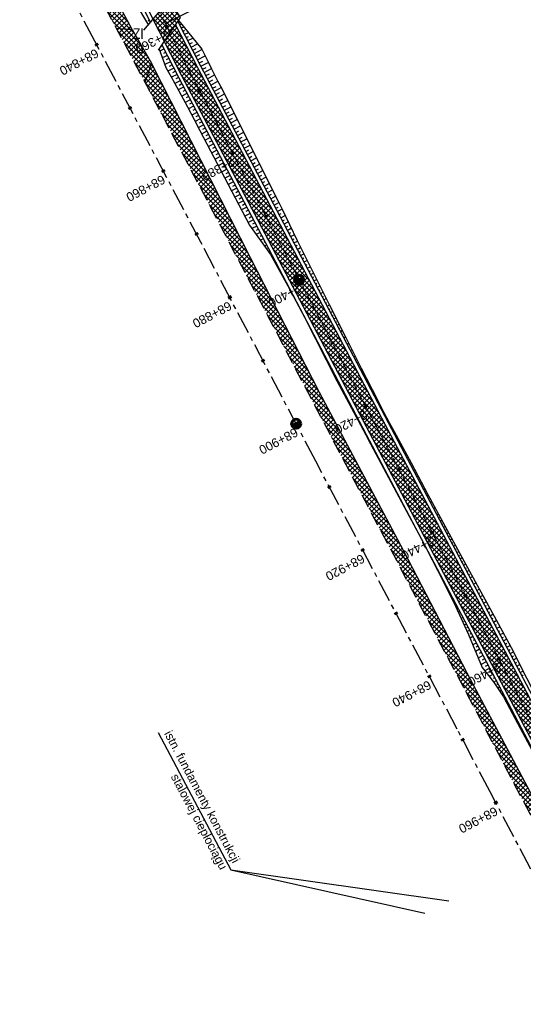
# Model space of a CAD drawing. Header units: metres. Extents: x 7529682 to 7533704, y 5721210 to 5727842.
# Tile 29 of 64: x 7530796 to 7530867, y 5725576 to 5725714. Entities that reach past the tile are written whole.
import ezdxf

# ---------------------------------------------------------------- set-up
doc = ezdxf.new("R2010")
doc.units = ezdxf.units.M
doc.linetypes.add('CENTER', pattern=[50.8, 31.75, -6.35, 6.35, -6.35])
doc.linetypes.add('HIDDEN', pattern=[9.525, 6.35, -3.175])
for name, color, linetype in [('C-DROGI-SYTUACJA-ETYKIETY', 7, 'Continuous'), ('D-hatch-pobocza', 131, 'Continuous'), ('D-hatch-zjazdy-BA', 244, 'Continuous'), ('D-hatch-zjazdy-kruszywo', 111, 'Continuous'), ('D-pobocza', 7, 'Continuous'), ('D-skarpa', 7, 'Continuous'), ('D-skarpa-kreskowanie', 7, 'Continuous')]:
    doc.layers.add(name, color=color, linetype=linetype)
doc.layers.add('D-hatch-ciag-pieszo-rowerowy', color=7, linetype='Continuous', lineweight=13, true_color=0xff9f80)
for name, color, linetype, lineweight in [('D-krawędzie', 7, 'Continuous', 30), ('D-obrzeża', 7, 'Continuous', 30), ('D-opisy', 7, 'Continuous', 30), ('D-oś', 10, 'CENTER', 30), ('D-zjazdy', 7, 'Continuous', 30), ('D-zjazdy-opis', 7, 'Continuous', 30)]:
    doc.layers.add(name, color=color, linetype=linetype, lineweight=lineweight)
doc.layers.add('poprzeczki', color=7, linetype='Continuous', true_color=0x0000c7)
doc.styles.add('2mm08', font='arial.ttf', dxfattribs={"width": 0.8})
doc.styles.get("Standard").update_dxf_attribs({"font": 'arial.ttf'})
pattern_1 = [(45, (0, 0), (-0.33675960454, 0.33675960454), []), (135, (0, 0), (-0.33675960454, -0.33675960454), [])]

# ---------------------------------------------------------------- blocks, each defined once
blk = doc.blocks.new('kilometraz')
at = {"linetype": 'ByBlock', "lineweight": -2}
blk.add_hatch(color=0, dxfattribs=at).paths.add_polyline_path([(0, -0.28125, 0.41421356), (0.28125, 0, 0.41421356), (0, 0.28125)])
at = {"color": 0, "linetype": 'ByBlock', "lineweight": -2}
blk.add_line((0, 0.28125), (0, -0.28125), dxfattribs=at)
blk.add_circle((0, 0), 0.28125, dxfattribs=at)
blk = doc.blocks.new('AeccTickLine')
at = {"color": 0, "linetype": 'ByBlock', "lineweight": -2}
blk.add_line((0, 1), (0, -1), dxfattribs=at)

msp = doc.modelspace()

# ---------------------------------------------------------------- hatches: boundary and pattern name
at = {"layer": 'D-hatch-ciag-pieszo-rowerowy'}
h = msp.add_hatch(dxfattribs=at)
h.set_pattern_fill('ANSI37', color=256, scale=0.15, style=0)
h.set_pattern_definition(pattern_1)
edge = h.paths.add_edge_path()
edge.add_line((7530818.12, 5725713.25), (7530816.54, 5725710.85))
edge.add_line((7530816.54, 5725710.85), (7530819.01, 5725705.98))
edge.add_line((7530819.01, 5725705.98), (7530845.28, 5725656.02))
edge.add_line((7530845.28, 5725656.02), (7530865.1, 5725618.49))
edge.add_line((7530865.1, 5725618.49), (7530869.71, 5725609.72))
edge.add_line((7530869.71, 5725609.72), (7530876.81, 5725596.2))
edge.add_arc((7530894.52, 5725605.5), 20, 207.7039, 238.1442)
edge.add_line((7530883.96, 5725588.51), (7530886.54, 5725586.91))
edge.add_arc((7530875.98, 5725569.92), 20, 27.7039, 58.1442, ccw=False)
edge.add_line((7530893.69, 5725579.22), (7530895.08, 5725576.58))
edge.add_line((7530895.08, 5725576.58), (7530899.58, 5725578.8))
edge.add_line((7530899.58, 5725578.8), (7530895.58, 5725580.98))
edge.add_arc((7530877.88, 5725571.69), 20, 27.7039, 58.1442)
edge.add_line((7530888.43, 5725588.67), (7530885.86, 5725590.27))
edge.add_arc((7530896.41, 5725607.26), 20, 207.7039, 238.1442, ccw=False)
edge.add_line((7530878.71, 5725597.96), (7530871.92, 5725610.88))
edge.add_line((7530871.92, 5725610.88), (7530867.31, 5725619.65))
edge.add_line((7530867.31, 5725619.65), (7530847.49, 5725657.19))
edge.add_line((7530847.49, 5725657.19), (7530821.22, 5725707.15))
edge.add_line((7530821.22, 5725707.15), (7530818.12, 5725713.25))
at = {"layer": 'D-hatch-pobocza'}
h = msp.add_hatch(dxfattribs=at)
h.set_pattern_fill('ANSI37', color=256, scale=0.15, style=0)
h.set_pattern_definition(pattern_1)
h.paths.add_polyline_path([(7530720.98, 5725884.44), (7530708.37, 5725908.34), (7530695.8, 5725932.28), (7530687.36, 5725949.02), (7530675.51, 5725970.87), (7530663.29, 5725994.02), (7530649.63, 5726020.19), (7530635.9, 5726046.17), (7530600.69, 5726114.06), (7530599.74, 5726113.51), (7530641.56, 5726032.01), (7530660.96, 5725995.07), (7530689.13, 5725941.54), (7530707.34, 5725907.03), (7530725.26, 5725873.09), (7530743.97, 5725837.65), (7530770.53, 5725787.12), (7530787.86, 5725754.27), (7530809.81, 5725712.7), (7530812.03, 5725712.54), (7530798.84, 5725737.15), (7530787.35, 5725758.8), (7530776.05, 5725780.2), (7530760.43, 5725809.79), (7530749.22, 5725830.63), (7530733.52, 5725861.06)])
h = msp.add_hatch(dxfattribs=at)
h.set_pattern_fill('ANSI37', color=256, scale=0.15, style=0)
h.set_pattern_definition(pattern_1)
h.paths.add_polyline_path([(7530850.03, 5725639.55), (7530838.26, 5725661.68), (7530828.61, 5725680.54), (7530814.73, 5725707.81), (7530813.81, 5725705.12), (7530824.74, 5725684.39), (7530840.86, 5725653.69), (7530860.68, 5725616.15), (7530865.28, 5725607.39), (7530878.05, 5725583.08), (7530883.1, 5725573.52), (7530886.05, 5725572.46), (7530871.95, 5725597.92), (7530858.97, 5725622.4)])
at = {"layer": 'D-hatch-zjazdy-BA'}
h = msp.add_hatch(dxfattribs=at)
h.set_pattern_fill('ANSI37', color=256, scale=0.15, style=0)
h.set_pattern_definition(pattern_1)
h.paths.add_polyline_path([(7530817.23, 5725716.62), (7530814.97, 5725713.94), (7530816.53, 5725710.87), (7530818.77, 5725714.21)])
at = {"layer": 'D-hatch-zjazdy-kruszywo'}
h = msp.add_hatch(dxfattribs=at)
h.set_pattern_fill('ANSI37', color=256, scale=0.15, style=0)
h.set_pattern_definition(pattern_1)
h.paths.add_polyline_path([(7530812.03, 5725712.54), (7530809.81, 5725712.7), (7530809.9, 5725712.54), (7530813.81, 5725705.12), (7530814.73, 5725707.81)])

# ---------------------------------------------------------------- linework, layer by layer
at = {"layer": 'D-krawędzie', "linetype": 'HIDDEN', "ltscale": 0.3, "flags": 128}
msp.add_lwpolyline([(7530572.01, 5726166.06), (7530599.74, 5726113.52), (7530641.56, 5726032.01), (7530660.96, 5725995.07), (7530689.13, 5725941.54), (7530707.34, 5725907.03), (7530725.26, 5725873.09), (7530743.97, 5725837.65), (7530770.53, 5725787.12), (7530787.86, 5725754.27), (7530809.9, 5725712.54), (7530824.74, 5725684.39), (7530840.86, 5725653.69), (7530860.68, 5725616.15), (7530865.28, 5725607.39), (7530878.05, 5725583.08), (7530918.17, 5725507.18), (7530950.16, 5725446.31), (7530993.42, 5725364.26), (7531022.77, 5725308.72), (7531053.81, 5725249.87), (7531081.17, 5725197.87), (7531103.9, 5725154.54), (7531128.12, 5725108.45), (7531149.3, 5725068.25), (7531167.38, 5725033.77), (7531197.16, 5724976.99), (7531228.15, 5724918.03), (7531253.15, 5724870.49), (7531286.8, 5724806.65), (7531306.74, 5724768.66), (7531335.09, 5724714.65), (7531357.32, 5724672.44), (7531373.64, 5724641.45), (7531392.16, 5724606), (7531418.48, 5724555.85), (7531439.73, 5724515.58), (7531476.36, 5724446.19), (7531491.8, 5724416.76), (7531531.9, 5724339.93), (7531557.23, 5724291.66), (7531569.85, 5724267.58), (7531591.38, 5724226.55), (7531610, 5724191.1), (7531616.88, 5724178), (7531629.98, 5724153.03), (7531641.01, 5724132.02), (7531664.91, 5724087.62), (7531677.64, 5724064.79), (7531683.11, 5724054.99), (7531686.75, 5724048.18), (7531695.45, 5724031.7), (7531703.75, 5724015.92), (7531709.21, 5724005.51), (7531719.39, 5723986.15), (7531726.3, 5723973), (7531732.74, 5723960.74), (7531735.13, 5723956.19)], dxfattribs=at)
at = {"layer": 'D-obrzeża'}
for points in [[(7530597.42, 5726127.91, 0.123992), (7530598.09, 5726125.82), (7530601.49, 5726120.31, -0.017191), (7530604.9, 5726114.34), (7530625.21, 5726075.79), (7530639.93, 5726047.96), (7530648.54, 5726030.86, 0.00515), (7530651.37, 5726025.37), (7530659.84, 5726009.38, -0.00515), (7530662.68, 5726003.89), (7530665.83, 5725997.63), (7530693.99, 5725944.1), (7530712.2, 5725909.6), (7530730.12, 5725875.66), (7530748.84, 5725840.22), (7530775.5, 5725789.74), (7530792.73, 5725756.83), (7530803.87, 5725735.73, -0.004099), (7530806.13, 5725731.36), (7530819.01, 5725705.98)], [(7530899.58, 5725578.8), (7530896.83, 5725580.3, -0.131848), (7530894.96, 5725582.09, 0.117448), (7530888.43, 5725588.67), (7530885.86, 5725590.27, -0.133608), (7530878.71, 5725597.96), (7530871.92, 5725610.88), (7530867.31, 5725619.65), (7530847.49, 5725657.19), (7530831.38, 5725687.88), (7530821.22, 5725707.15)], [(7530819.01, 5725705.98), (7530829.16, 5725686.72), (7530845.28, 5725656.02), (7530865.1, 5725618.49), (7530869.71, 5725609.72), (7530876.81, 5725596.2, 0.133608), (7530883.96, 5725588.51), (7530886.54, 5725586.91, -0.133608), (7530893.69, 5725579.22), (7530895.08, 5725576.58)]]:
    msp.add_lwpolyline(points, format="xyb", dxfattribs=at)
msp.add_lwpolyline([(7530821.22, 5725707.15), (7530818.12, 5725713.25)], dxfattribs=at)
at = {"layer": 'D-opisy'}
for points in [[(7530815.68, 5725614.07), (7530825.86, 5725594.81), (7530853.06, 5725588.78)], [(7530825.86, 5725594.81), (7530856.4, 5725590.48)]]:
    msp.add_lwpolyline(points, dxfattribs=at)
at = {"layer": 'D-oś', "ltscale": 0.1}
msp.add_lwpolyline([(7530915.08, 5725505.55), (7530874.95, 5725581.45), (7530862.19, 5725605.76), (7530857.58, 5725614.52), (7530837.76, 5725652.06), (7530821.64, 5725682.76), (7530806.8, 5725710.91), (7530784.77, 5725752.63), (7530767.43, 5725785.49), (7530740.87, 5725836.02), (7530722.16, 5725871.46), (7530704.24, 5725905.4), (7530686.03, 5725939.91), (7530657.86, 5725993.44), (7530638.45, 5726030.39), (7530594.85, 5726110.89), (7530594.85, 5726110.89), (7530594.85, 5726110.89), (7530540.21, 5726214.45)], dxfattribs=at)
at = {"layer": 'D-oś', "ltscale": 0.03}
msp.add_lwpolyline([(7530731.23, 5725876.24), (7530749.94, 5725840.8), (7530776.61, 5725790.32), (7530793.84, 5725757.42), (7530804.98, 5725736.31, -0.004099), (7530807.24, 5725731.94), (7530820.11, 5725706.57), (7530830.27, 5725687.3), (7530846.39, 5725656.6), (7530866.2, 5725619.07), (7530877.76, 5725597.08, 0.133536), (7530884.91, 5725589.39), (7530887.48, 5725587.79, -0.133608), (7530894.64, 5725580.1), (7530904.4, 5725561.51, -0.112773)], format="xyb", dxfattribs=at)
at = {"layer": 'D-pobocza'}
for points in [[(7530602.01, 5726118.49, -0.012618), (7530604.46, 5726114.11), (7530624.76, 5726075.56), (7530639.48, 5726047.74), (7530648.09, 5726030.63, 0.00515), (7530650.93, 5726025.14), (7530659.4, 5726009.16, -0.00515), (7530662.23, 5726003.66), (7530665.39, 5725997.4), (7530693.55, 5725943.87), (7530711.76, 5725909.36), (7530729.68, 5725875.43), (7530748.39, 5725839.98), (7530775.06, 5725789.51), (7530792.29, 5725756.6), (7530803.43, 5725735.5, -0.004099), (7530805.69, 5725731.13), (7530814.62, 5725713.53)], [(7530896.35, 5725580.6), (7530896.03, 5725581.22, 0.133608), (7530888.7, 5725589.1), (7530886.12, 5725590.7, -0.133608), (7530879.15, 5725598.2), (7530872.37, 5725611.11), (7530867.75, 5725619.88), (7530847.94, 5725657.42), (7530831.82, 5725688.11), (7530821.66, 5725707.38)], [(7530818.56, 5725705.75), (7530828.72, 5725686.48), (7530844.84, 5725655.79), (7530864.66, 5725618.25), (7530869.27, 5725609.49), (7530876.37, 5725595.97, 0.133608), (7530883.7, 5725588.08), (7530886.27, 5725586.48, -0.133608), (7530893.24, 5725578.99), (7530894.62, 5725576.36)]]:
    msp.add_lwpolyline(points, format="xyb", dxfattribs=at)
for points in [[(7530812.03, 5725712.54), (7530798.84, 5725737.15)], [(7530821.66, 5725707.38), (7530818.44, 5725713.72)], [(7530816.21, 5725710.4), (7530818.56, 5725705.75)], [(7530886.05, 5725572.46), (7530871.95, 5725597.92), (7530858.97, 5725622.4), (7530850.03, 5725639.55), (7530838.26, 5725661.68), (7530828.61, 5725680.54), (7530814.73, 5725707.81)]]:
    msp.add_lwpolyline(points, dxfattribs=at)
at = {"layer": 'D-skarpa', "linetype": 'Continuous'}
for points in [[(7530812.44, 5725716.26), (7530814.31, 5725713.15)], [(7530818.54, 5725713.87), (7530818.59, 5725713.77), (7530821.79, 5725709.79), (7530822.71, 5725707.89), (7530823.16, 5725707.01), (7530824.01, 5725705.36), (7530824.59, 5725704.25), (7530825.5, 5725702.46), (7530832.48, 5725688.47), (7530832.98, 5725687.48), (7530835.14, 5725682.96), (7530837.39, 5725678.5), (7530839.63, 5725674.03), (7530841.88, 5725669.56), (7530844.14, 5725665.1), (7530846.4, 5725660.64), (7530846.93, 5725659.59), (7530848.06, 5725657.49), (7530848.74, 5725656.23), (7530851.1, 5725651.82), (7530853.46, 5725647.41), (7530855.85, 5725643.02), (7530858.22, 5725638.62), (7530863.01, 5725629.83), (7530865.41, 5725625.45), (7530866.52, 5725623.18), (7530868.11, 5725620.07)], [(7530815.8, 5725709.79), (7530816.73, 5725707.22), (7530817.69, 5725705.57), (7530817.79, 5725705.39), (7530818.3, 5725704.45), (7530819.19, 5725702.82), (7530819.77, 5725701.71), (7530820.7, 5725699.92), (7530821.5, 5725698.39), (7530827.97, 5725686.09), (7530828.49, 5725685.12), (7530831.43, 5725681.02), (7530833.82, 5725676.62), (7530836.2, 5725672.23), (7530840.71, 5725663.3), (7530843.07, 5725658.89), (7530843.63, 5725657.86), (7530844.76, 5725655.75), (7530845.43, 5725654.48), (7530850.16, 5725645.67), (7530852.51, 5725641.25), (7530854.8, 5725636.81), (7530857.07, 5725632.36), (7530859.15, 5725627.8), (7530861.09, 5725623.17), (7530862.67, 5725621.15), (7530864.04, 5725619.07), (7530864.52, 5725618.18), (7530866.4, 5725614.67), (7530873.47, 5725601.44)]]:
    msp.add_lwpolyline(points, dxfattribs=at)
at = {"layer": 'D-skarpa-kreskowanie', "linetype": 'Continuous'}
for p, q in [((7530814.47, 5725713.82, 107.35), (7530814.26, 5725713.71, 107.33)), ((7530818.48, 5725713.65, 107.46), (7530818.63, 5725713.72, 107.35)), ((7530818.71, 5725713.2, 107.45), (7530818.83, 5725713.26, 107.36)), ((7530818.94, 5725712.76, 107.44), (7530819.27, 5725712.92, 107.2)), ((7530819.16, 5725712.31, 107.44), (7530819.37, 5725712.42, 107.28)), ((7530819.39, 5725711.86, 107.43), (7530819.91, 5725712.13, 107.05)), ((7530819.61, 5725711.42, 107.43), (7530819.92, 5725711.57, 107.2)), ((7530819.84, 5725710.97, 107.42), (7530820.55, 5725711.33, 106.9)), ((7530816.28, 5725710.25, 107.3), (7530816.01, 5725710.11, 107.24)), ((7530820.07, 5725710.53, 107.42), (7530820.47, 5725710.73, 107.12)), ((7530820.29, 5725710.08, 107.41), (7530821.19, 5725710.53, 106.75)), ((7530820.52, 5725709.63, 107.41), (7530821.01, 5725709.88, 107.04)), ((7530816.51, 5725709.81, 107.3), (7530815.91, 5725709.5, 107.07)), ((7530816.96, 5725708.91, 107.29), (7530816.25, 5725708.55, 106.89)), ((7530816.73, 5725709.36, 107.29), (7530816.41, 5725709.19, 107.14)), ((7530817.19, 5725708.47, 107.28), (7530816.8, 5725708.27, 107.04)), ((7530820.75, 5725709.19, 107.4), (7530821.81, 5725709.73, 106.6)), ((7530820.97, 5725708.74, 107.4), (7530821.5, 5725709.01, 107)), ((7530821.2, 5725708.3, 107.39), (7530822.25, 5725708.83, 106.6)), ((7530817.41, 5725708.02, 107.28), (7530816.59, 5725707.61, 106.7)), ((7530817.86, 5725707.13, 107.27), (7530817.03, 5725706.71, 106.64)), ((7530817.64, 5725707.58, 107.27), (7530817.21, 5725707.36, 106.95)), ((7530821.42, 5725707.85, 107.39), (7530821.95, 5725708.12, 107)), ((7530821.65, 5725707.4, 107.38), (7530822.69, 5725707.93, 106.6)), ((7530821.88, 5725706.96, 107.38), (7530822.4, 5725707.23, 106.99)), ((7530818.32, 5725706.24, 107.26), (7530817.54, 5725705.84, 106.67)), ((7530818.09, 5725706.69, 107.26), (7530817.69, 5725706.48, 106.96)), ((7530818.54, 5725705.79, 107.25), (7530818.16, 5725705.6, 106.97)), ((7530822.12, 5725706.52, 107.37), (7530823.14, 5725707.06, 106.6)), ((7530822.35, 5725706.08, 107.37), (7530822.86, 5725706.34, 106.99)), ((7530822.58, 5725705.63, 107.36), (7530823.59, 5725706.17, 106.6)), ((7530818.78, 5725705.35, 107.25), (7530818.03, 5725704.96, 106.68)), ((7530819.24, 5725704.47, 107.24), (7530818.5, 5725704.08, 106.68)), ((7530819.01, 5725704.91, 107.24), (7530818.64, 5725704.71, 106.96)), ((7530822.82, 5725705.19, 107.36), (7530823.32, 5725705.46, 106.98)), ((7530823.05, 5725704.75, 107.36), (7530824.05, 5725705.28, 106.6)), ((7530823.28, 5725704.31, 107.36), (7530823.78, 5725704.57, 106.98)), ((7530823.52, 5725703.87, 107.36), (7530824.52, 5725704.39, 106.6)), ((7530819.71, 5725703.58, 107.23), (7530818.98, 5725703.2, 106.68)), ((7530819.48, 5725704.02, 107.23), (7530819.11, 5725703.83, 106.96)), ((7530819.94, 5725703.14, 107.23), (7530819.58, 5725702.95, 106.96)), ((7530823.75, 5725703.42, 107.36), (7530824.25, 5725703.69, 106.98)), ((7530823.98, 5725702.98, 107.36), (7530824.97, 5725703.5, 106.61)), ((7530820.17, 5725702.7, 107.23), (7530819.45, 5725702.32, 106.68)), ((7530820.64, 5725701.81, 107.23), (7530819.92, 5725701.43, 106.68)), ((7530820.41, 5725702.25, 107.23), (7530820.05, 5725702.06, 106.95)), ((7530824.21, 5725702.54, 107.36), (7530824.71, 5725702.8, 106.99)), ((7530824.45, 5725702.1, 107.36), (7530825.42, 5725702.61, 106.63)), ((7530824.68, 5725701.65, 107.36), (7530825.16, 5725701.91, 107)), ((7530824.91, 5725701.21, 107.37), (7530825.87, 5725701.72, 106.65)), ((7530821.11, 5725700.93, 107.23), (7530820.38, 5725700.54, 106.68)), ((7530820.87, 5725701.37, 107.23), (7530820.51, 5725701.18, 106.95)), ((7530821.34, 5725700.49, 107.23), (7530820.97, 5725700.29, 106.96)), ((7530825.15, 5725700.77, 107.37), (7530825.62, 5725701.02, 107.01)), ((7530825.38, 5725700.33, 107.37), (7530826.32, 5725700.82, 106.67)), ((7530821.57, 5725700.04, 107.23), (7530820.84, 5725699.66, 106.68)), ((7530822.04, 5725699.16, 107.24), (7530821.3, 5725698.77, 106.68)), ((7530821.81, 5725699.6, 107.24), (7530821.44, 5725699.41, 106.96)), ((7530825.61, 5725699.88, 107.38), (7530826.08, 5725700.13, 107.03)), ((7530825.85, 5725699.44, 107.38), (7530826.76, 5725699.93, 106.69)), ((7530826.08, 5725699, 107.38), (7530826.53, 5725699.24, 107.04)), ((7530826.31, 5725698.56, 107.39), (7530827.21, 5725699.03, 106.71)), ((7530822.51, 5725698.27, 107.25), (7530821.76, 5725697.88, 106.69)), ((7530822.27, 5725698.72, 107.24), (7530821.9, 5725698.52, 106.96)), ((7530822.74, 5725697.83, 107.25), (7530822.37, 5725697.64, 106.97)), ((7530826.55, 5725698.12, 107.39), (7530826.99, 5725698.35, 107.06)), ((7530826.78, 5725697.67, 107.39), (7530827.66, 5725698.14, 106.73)), ((7530827.01, 5725697.23, 107.4), (7530827.45, 5725697.46, 107.07)), ((7530822.97, 5725697.39, 107.25), (7530822.23, 5725697, 106.69)), ((7530823.44, 5725696.5, 107.26), (7530822.7, 5725696.11, 106.7)), ((7530823.21, 5725696.95, 107.26), (7530822.83, 5725696.75, 106.98)), ((7530823.67, 5725696.06, 107.26), (7530823.3, 5725695.87, 106.98)), ((7530827.25, 5725696.79, 107.4), (7530828.1, 5725697.24, 106.75)), ((7530827.48, 5725696.35, 107.4), (7530827.9, 5725696.57, 107.09)), ((7530827.71, 5725695.9, 107.41), (7530828.55, 5725696.35, 106.78)), ((7530823.91, 5725695.62, 107.27), (7530823.16, 5725695.23, 106.71)), ((7530824.37, 5725694.74, 107.27), (7530823.63, 5725694.34, 106.71)), ((7530824.14, 5725695.18, 107.27), (7530823.77, 5725694.98, 106.99)), ((7530827.95, 5725695.46, 107.41), (7530828.36, 5725695.68, 107.1)), ((7530828.18, 5725695.02, 107.41), (7530829, 5725695.45, 106.8)), ((7530828.41, 5725694.58, 107.42), (7530828.82, 5725694.79, 107.11)), ((7530824.84, 5725693.85, 107.28), (7530824.09, 5725693.46, 106.72)), ((7530824.6, 5725694.29, 107.28), (7530824.23, 5725694.1, 107)), ((7530825.07, 5725693.41, 107.28), (7530824.7, 5725693.21, 107)), ((7530828.64, 5725694.13, 107.42), (7530829.44, 5725694.56, 106.82)), ((7530828.88, 5725693.69, 107.42), (7530829.27, 5725693.9, 107.13)), ((7530829.11, 5725693.25, 107.43), (7530829.89, 5725693.66, 106.84)), ((7530825.3, 5725692.97, 107.29), (7530824.56, 5725692.57, 106.72)), ((7530825.77, 5725692.08, 107.29), (7530825.02, 5725691.69, 106.73)), ((7530825.54, 5725692.52, 107.29), (7530825.16, 5725692.33, 107.01)), ((7530829.34, 5725692.81, 107.43), (7530829.73, 5725693.01, 107.14)), ((7530829.58, 5725692.37, 107.43), (7530830.34, 5725692.77, 106.86)), ((7530829.81, 5725691.92, 107.44), (7530830.19, 5725692.12, 107.16)), ((7530826.24, 5725691.2, 107.3), (7530825.49, 5725690.8, 106.74)), ((7530826, 5725691.64, 107.3), (7530825.63, 5725691.44, 107.02)), ((7530826.47, 5725690.75, 107.3), (7530826.1, 5725690.56, 107.02)), ((7530830.04, 5725691.48, 107.44), (7530830.78, 5725691.87, 106.88)), ((7530830.28, 5725691.04, 107.44), (7530830.64, 5725691.23, 107.17)), ((7530830.51, 5725690.6, 107.45), (7530831.23, 5725690.98, 106.91)), ((7530826.7, 5725690.31, 107.31), (7530825.95, 5725689.92, 106.74)), ((7530827.17, 5725689.43, 107.31), (7530826.42, 5725689.03, 106.75)), ((7530826.94, 5725689.87, 107.31), (7530826.56, 5725689.67, 107.03)), ((7530830.74, 5725690.15, 107.45), (7530831.1, 5725690.34, 107.18)), ((7530830.98, 5725689.71, 107.45), (7530831.68, 5725690.08, 106.93)), ((7530831.21, 5725689.27, 107.46), (7530831.56, 5725689.45, 107.2)), ((7530831.44, 5725688.83, 107.46), (7530832.12, 5725689.19, 106.95)), ((7530827.64, 5725688.54, 107.32), (7530826.88, 5725688.15, 106.76)), ((7530827.4, 5725688.99, 107.32), (7530827.03, 5725688.79, 107.04)), ((7530827.87, 5725688.1, 107.32), (7530827.49, 5725687.9, 107.04)), ((7530831.68, 5725688.39, 107.47), (7530832.01, 5725688.56, 107.21)), ((7530831.91, 5725687.94, 107.47), (7530832.57, 5725688.29, 106.97)), ((7530828.1, 5725687.66, 107.33), (7530827.35, 5725687.26, 106.76)), ((7530828.57, 5725686.77, 107.33), (7530827.82, 5725686.38, 106.77)), ((7530828.34, 5725687.22, 107.33), (7530827.96, 5725687.02, 107.05)), ((7530832.14, 5725687.5, 107.47), (7530832.47, 5725687.67, 107.23)), ((7530832.37, 5725687.06, 107.48), (7530833.02, 5725687.39, 106.99)), ((7530832.61, 5725686.61, 107.48), (7530832.92, 5725686.78, 107.24)), ((7530832.84, 5725686.17, 107.48), (7530833.45, 5725686.49, 107.02)), ((7530829.03, 5725685.89, 107.34), (7530828.28, 5725685.5, 106.78)), ((7530828.8, 5725686.33, 107.34), (7530828.43, 5725686.13, 107.05)), ((7530829.5, 5725685, 107.35), (7530828.82, 5725684.65, 106.84)), ((7530829.27, 5725685.45, 107.34), (7530828.9, 5725685.25, 107.07)), ((7530833.07, 5725685.73, 107.49), (7530833.37, 5725685.88, 107.26)), ((7530833.3, 5725685.29, 107.49), (7530833.88, 5725685.59, 107.05)), ((7530829.96, 5725684.12, 107.36), (7530829.41, 5725683.83, 106.94)), ((7530829.73, 5725684.56, 107.35), (7530829.42, 5725684.4, 107.12)), ((7530830.2, 5725683.68, 107.36), (7530829.95, 5725683.55, 107.17)), ((7530833.54, 5725684.84, 107.49), (7530833.82, 5725684.99, 107.28)), ((7530833.77, 5725684.4, 107.5), (7530834.31, 5725684.69, 107.08)), ((7530834, 5725683.96, 107.5), (7530834.27, 5725684.1, 107.3)), ((7530834.23, 5725683.52, 107.5), (7530834.75, 5725683.79, 107.12)), ((7530830.43, 5725683.23, 107.36), (7530830, 5725683.01, 107.04)), ((7530830.66, 5725682.79, 107.37), (7530830.48, 5725682.69, 107.23)), ((7530830.89, 5725682.35, 107.37), (7530830.59, 5725682.19, 107.14)), ((7530834.47, 5725683.07, 107.51), (7530834.71, 5725683.2, 107.32)), ((7530834.7, 5725682.63, 107.51), (7530835.18, 5725682.88, 107.15)), ((7530834.93, 5725682.19, 107.51), (7530835.17, 5725682.31, 107.33)), ((7530831.13, 5725681.9, 107.37), (7530831, 5725681.84, 107.28)), ((7530831.36, 5725681.46, 107.38), (7530831.18, 5725681.37, 107.24)), ((7530831.59, 5725681.02, 107.38), (7530831.53, 5725680.99, 107.33)), ((7530835.16, 5725681.74, 107.52), (7530835.63, 5725681.99, 107.16)), ((7530835.4, 5725681.3, 107.52), (7530835.63, 5725681.42, 107.35)), ((7530835.63, 5725680.86, 107.52), (7530836.08, 5725681.1, 107.18)), ((7530831.82, 5725680.58, 107.38), (7530831.7, 5725680.51, 107.29)), ((7530832.06, 5725680.13, 107.39), (7530832, 5725680.1, 107.34)), ((7530832.29, 5725679.69, 107.39), (7530832.18, 5725679.63, 107.31)), ((7530835.86, 5725680.42, 107.53), (7530836.08, 5725680.53, 107.36)), ((7530836.09, 5725679.97, 107.53), (7530836.53, 5725680.2, 107.2)), ((7530836.33, 5725679.53, 107.53), (7530836.54, 5725679.64, 107.37)), ((7530832.52, 5725679.25, 107.39), (7530832.47, 5725679.22, 107.35)), ((7530832.75, 5725678.81, 107.4), (7530832.66, 5725678.76, 107.32)), ((7530832.99, 5725678.36, 107.4), (7530832.94, 5725678.34, 107.37)), ((7530836.56, 5725679.09, 107.54), (7530836.98, 5725679.31, 107.22)), ((7530836.79, 5725678.65, 107.54), (7530837, 5725678.75, 107.38)), ((7530837.02, 5725678.2, 107.54), (7530837.43, 5725678.42, 107.24)), ((7530833.22, 5725677.92, 107.4), (7530833.14, 5725677.88, 107.34)), ((7530833.45, 5725677.48, 107.41), (7530833.41, 5725677.46, 107.38)), ((7530833.68, 5725677.04, 107.41), (7530833.61, 5725677, 107.36)), ((7530837.26, 5725677.76, 107.55), (7530837.45, 5725677.87, 107.4)), ((7530837.49, 5725677.32, 107.55), (7530837.88, 5725677.52, 107.26)), ((7530837.72, 5725676.88, 107.55), (7530837.91, 5725676.98, 107.41)), ((7530833.92, 5725676.59, 107.41), (7530833.88, 5725676.58, 107.39)), ((7530834.15, 5725676.15, 107.42), (7530834.09, 5725676.12, 107.37)), ((7530834.38, 5725675.71, 107.42), (7530834.36, 5725675.69, 107.4)), ((7530837.95, 5725676.43, 107.56), (7530838.33, 5725676.63, 107.27)), ((7530838.18, 5725675.99, 107.56), (7530838.37, 5725676.09, 107.42)), ((7530838.42, 5725675.55, 107.56), (7530838.77, 5725675.74, 107.29)), ((7530834.61, 5725675.26, 107.42), (7530834.57, 5725675.24, 107.39)), ((7530834.85, 5725674.82, 107.43), (7530834.83, 5725674.81, 107.41)), ((7530835.08, 5725674.38, 107.43), (7530835.04, 5725674.36, 107.41)), ((7530838.65, 5725675.1, 107.57), (7530838.82, 5725675.2, 107.43)), ((7530838.88, 5725674.66, 107.57), (7530839.22, 5725674.84, 107.31)), ((7530839.11, 5725674.22, 107.57), (7530839.28, 5725674.31, 107.45)), ((7530835.31, 5725673.94, 107.43), (7530835.3, 5725673.93, 107.42)), ((7530835.54, 5725673.49, 107.44), (7530835.52, 5725673.48, 107.42)), ((7530835.77, 5725673.05, 107.44), (7530835.77, 5725673.05, 107.44)), ((7530836.01, 5725672.61, 107.44), (7530836, 5725672.6, 107.44)), ((7530839.35, 5725673.78, 107.58), (7530839.67, 5725673.95, 107.33)), ((7530839.58, 5725673.33, 107.58), (7530839.74, 5725673.42, 107.46)), ((7530839.81, 5725672.89, 107.58), (7530840.12, 5725673.05, 107.35)), ((7530836.23, 5725672.16, 107.45), (7530836.24, 5725672.16, 107.45)), ((7530836.46, 5725671.72, 107.46), (7530836.47, 5725671.72, 107.45)), ((7530836.68, 5725671.27, 107.47), (7530836.69, 5725671.28, 107.46)), ((7530840.04, 5725672.45, 107.59), (7530840.2, 5725672.53, 107.47)), ((7530840.28, 5725672.01, 107.59), (7530840.57, 5725672.16, 107.37)), ((7530840.51, 5725671.56, 107.59), (7530840.65, 5725671.64, 107.48)), ((7530840.74, 5725671.12, 107.6), (7530841.02, 5725671.27, 107.38)), ((7530836.91, 5725670.82, 107.48), (7530836.94, 5725670.84, 107.46)), ((7530837.13, 5725670.38, 107.48), (7530837.15, 5725670.39, 107.47)), ((7530837.36, 5725669.93, 107.49), (7530837.4, 5725669.95, 107.46)), ((7530840.97, 5725670.68, 107.6), (7530841.11, 5725670.75, 107.5)), ((7530841.21, 5725670.24, 107.6), (7530841.47, 5725670.37, 107.4)), ((7530841.44, 5725669.79, 107.61), (7530841.57, 5725669.86, 107.51)), ((7530837.59, 5725669.48, 107.5), (7530837.61, 5725669.5, 107.48)), ((7530837.81, 5725669.04, 107.51), (7530837.87, 5725669.07, 107.47)), ((7530838.04, 5725668.59, 107.52), (7530838.07, 5725668.61, 107.5)), ((7530841.67, 5725669.35, 107.61), (7530841.92, 5725669.48, 107.42)), ((7530841.9, 5725668.91, 107.61), (7530842.03, 5725668.97, 107.52)), ((7530842.14, 5725668.46, 107.62), (7530842.37, 5725668.59, 107.44)), ((7530838.26, 5725668.14, 107.53), (7530838.33, 5725668.18, 107.48)), ((7530838.49, 5725667.7, 107.54), (7530838.53, 5725667.72, 107.51)), ((7530838.71, 5725667.25, 107.55), (7530838.8, 5725667.3, 107.48)), ((7530842.37, 5725668.02, 107.62), (7530842.48, 5725668.08, 107.53)), ((7530842.6, 5725667.58, 107.62), (7530842.83, 5725667.7, 107.45)), ((7530842.83, 5725667.14, 107.63), (7530842.94, 5725667.19, 107.54)), ((7530838.94, 5725666.8, 107.56), (7530838.98, 5725666.83, 107.52)), ((7530839.16, 5725666.36, 107.56), (7530839.26, 5725666.41, 107.49)), ((7530839.39, 5725665.91, 107.57), (7530839.44, 5725665.94, 107.53)), ((7530843.07, 5725666.69, 107.63), (7530843.28, 5725666.8, 107.47)), ((7530843.3, 5725666.25, 107.63), (7530843.4, 5725666.3, 107.56)), ((7530843.53, 5725665.81, 107.64), (7530843.73, 5725665.91, 107.49)), ((7530839.61, 5725665.47, 107.58), (7530839.73, 5725665.53, 107.5)), ((7530839.84, 5725665.02, 107.59), (7530839.9, 5725665.05, 107.55)), ((7530840.06, 5725664.57, 107.6), (7530840.19, 5725664.64, 107.5)), ((7530843.76, 5725665.37, 107.64), (7530843.86, 5725665.42, 107.57)), ((7530844, 5725664.92, 107.64), (7530844.18, 5725665.02, 107.5)), ((7530844.23, 5725664.48, 107.65), (7530844.32, 5725664.53, 107.58)), ((7530840.29, 5725664.13, 107.61), (7530840.36, 5725664.16, 107.56)), ((7530840.51, 5725663.68, 107.62), (7530840.66, 5725663.75, 107.51)), ((7530840.74, 5725663.23, 107.62), (7530840.81, 5725663.27, 107.57)), ((7530844.46, 5725664.04, 107.65), (7530844.63, 5725664.13, 107.52)), ((7530844.69, 5725663.59, 107.65), (7530844.78, 5725663.64, 107.59)), ((7530844.93, 5725663.15, 107.66), (7530845.08, 5725663.24, 107.54)), ((7530840.98, 5725662.79, 107.63), (7530841.12, 5725662.87, 107.52)), ((7530841.21, 5725662.35, 107.63), (7530841.28, 5725662.39, 107.57)), ((7530841.45, 5725661.91, 107.63), (7530841.59, 5725661.98, 107.52)), ((7530845.16, 5725662.71, 107.66), (7530845.23, 5725662.75, 107.6)), ((7530845.39, 5725662.27, 107.66), (7530845.54, 5725662.34, 107.55)), ((7530845.62, 5725661.82, 107.67), (7530845.69, 5725661.86, 107.61)), ((7530841.69, 5725661.47, 107.63), (7530841.75, 5725661.51, 107.58)), ((7530841.92, 5725661.03, 107.63), (7530842.05, 5725661.1, 107.53)), ((7530842.16, 5725660.59, 107.63), (7530842.22, 5725660.62, 107.58)), ((7530842.39, 5725660.15, 107.63), (7530842.52, 5725660.21, 107.54)), ((7530845.86, 5725661.38, 107.67), (7530845.99, 5725661.45, 107.57)), ((7530846.09, 5725660.94, 107.67), (7530846.15, 5725660.97, 107.63)), ((7530846.32, 5725660.5, 107.68), (7530846.44, 5725660.56, 107.59)), ((7530842.63, 5725659.71, 107.63), (7530842.69, 5725659.74, 107.58)), ((7530842.87, 5725659.27, 107.63), (7530842.98, 5725659.33, 107.54)), ((7530843.1, 5725658.83, 107.63), (7530843.16, 5725658.86, 107.59)), ((7530846.55, 5725660.05, 107.68), (7530846.61, 5725660.08, 107.64)), ((7530846.78, 5725659.61, 107.68), (7530846.9, 5725659.67, 107.6)), ((7530847.02, 5725659.17, 107.68), (7530847.07, 5725659.2, 107.64)), ((7530843.34, 5725658.39, 107.63), (7530843.45, 5725658.44, 107.55)), ((7530843.58, 5725657.95, 107.63), (7530843.63, 5725657.97, 107.59)), ((7530843.82, 5725657.51, 107.62), (7530843.91, 5725657.56, 107.55)), ((7530847.25, 5725658.73, 107.69), (7530847.37, 5725658.79, 107.6)), ((7530847.48, 5725658.28, 107.69), (7530847.54, 5725658.31, 107.64)), ((7530847.71, 5725657.84, 107.69), (7530847.84, 5725657.91, 107.59)), ((7530847.95, 5725657.4, 107.69), (7530848.01, 5725657.43, 107.64)), ((7530844.05, 5725657.07, 107.62), (7530844.1, 5725657.09, 107.59)), ((7530844.29, 5725656.63, 107.62), (7530844.37, 5725656.67, 107.56)), ((7530844.52, 5725656.18, 107.62), (7530844.57, 5725656.21, 107.59)), ((7530848.18, 5725656.95, 107.69), (7530848.31, 5725657.02, 107.59)), ((7530848.41, 5725656.51, 107.69), (7530848.48, 5725656.55, 107.64)), ((7530848.65, 5725656.07, 107.69), (7530848.79, 5725656.14, 107.58)), ((7530844.76, 5725655.74, 107.62), (7530844.84, 5725655.79, 107.56)), ((7530844.99, 5725655.3, 107.62), (7530845.03, 5725655.32, 107.59)), ((7530845.23, 5725654.86, 107.62), (7530845.31, 5725654.9, 107.56)), ((7530848.88, 5725655.63, 107.69), (7530848.95, 5725655.67, 107.64)), ((7530849.11, 5725655.19, 107.69), (7530849.26, 5725655.26, 107.58)), ((7530849.35, 5725654.74, 107.69), (7530849.42, 5725654.78, 107.64)), ((7530845.47, 5725654.42, 107.62), (7530845.5, 5725654.44, 107.59)), ((7530845.7, 5725653.98, 107.61), (7530845.77, 5725654.02, 107.56)), ((7530845.94, 5725653.54, 107.61), (7530845.97, 5725653.56, 107.59)), ((7530849.58, 5725654.3, 107.69), (7530849.73, 5725654.38, 107.58)), ((7530849.81, 5725653.86, 107.69), (7530849.89, 5725653.9, 107.64)), ((7530850.05, 5725653.42, 107.69), (7530850.2, 5725653.5, 107.58)), ((7530846.17, 5725653.1, 107.61), (7530846.24, 5725653.13, 107.56)), ((7530846.41, 5725652.66, 107.61), (7530846.44, 5725652.67, 107.59)), ((7530846.65, 5725652.22, 107.61), (7530846.71, 5725652.25, 107.56)), ((7530850.28, 5725652.98, 107.69), (7530850.36, 5725653.02, 107.64)), ((7530850.52, 5725652.53, 107.7), (7530850.67, 5725652.62, 107.58)), ((7530850.75, 5725652.09, 107.7), (7530850.83, 5725652.13, 107.64)), ((7530846.88, 5725651.78, 107.61), (7530846.91, 5725651.79, 107.59)), ((7530847.12, 5725651.34, 107.61), (7530847.17, 5725651.36, 107.56)), ((7530847.35, 5725650.89, 107.61), (7530847.38, 5725650.91, 107.59)), ((7530850.98, 5725651.65, 107.7), (7530851.14, 5725651.73, 107.58)), ((7530851.22, 5725651.21, 107.7), (7530851.3, 5725651.25, 107.64)), ((7530851.45, 5725650.76, 107.7), (7530851.62, 5725650.85, 107.57)), ((7530847.59, 5725650.45, 107.6), (7530847.64, 5725650.48, 107.57)), ((7530847.83, 5725650.01, 107.6), (7530847.85, 5725650.03, 107.58)), ((7530848.06, 5725649.57, 107.6), (7530848.11, 5725649.6, 107.57)), ((7530848.3, 5725649.13, 107.6), (7530848.32, 5725649.14, 107.58)), ((7530851.68, 5725650.32, 107.7), (7530851.77, 5725650.37, 107.64)), ((7530851.92, 5725649.88, 107.7), (7530852.09, 5725649.97, 107.57)), ((7530852.15, 5725649.44, 107.7), (7530852.24, 5725649.48, 107.63)), ((7530848.53, 5725648.69, 107.6), (7530848.57, 5725648.71, 107.57)), ((7530848.77, 5725648.25, 107.6), (7530848.79, 5725648.26, 107.58)), ((7530849.01, 5725647.81, 107.6), (7530849.04, 5725647.83, 107.57)), ((7530852.38, 5725649, 107.7), (7530852.56, 5725649.09, 107.57)), ((7530852.62, 5725648.55, 107.7), (7530852.71, 5725648.6, 107.63)), ((7530852.85, 5725648.11, 107.7), (7530853.03, 5725648.21, 107.56)), ((7530849.24, 5725647.37, 107.6), (7530849.26, 5725647.38, 107.58)), ((7530849.48, 5725646.93, 107.59), (7530849.51, 5725646.94, 107.57)), ((7530849.72, 5725646.49, 107.59), (7530849.73, 5725646.49, 107.58)), ((7530853.08, 5725647.67, 107.7), (7530853.18, 5725647.72, 107.63)), ((7530853.32, 5725647.23, 107.7), (7530853.51, 5725647.33, 107.56)), ((7530853.55, 5725646.79, 107.71), (7530853.65, 5725646.84, 107.63)), ((7530853.78, 5725646.34, 107.71), (7530853.99, 5725646.45, 107.55)), ((7530849.95, 5725646.05, 107.59), (7530849.98, 5725646.06, 107.57)), ((7530850.19, 5725645.61, 107.59), (7530850.2, 5725645.61, 107.58)), ((7530850.42, 5725645.16, 107.59), (7530850.44, 5725645.17, 107.58)), ((7530854.02, 5725645.9, 107.71), (7530854.12, 5725645.96, 107.63)), ((7530854.25, 5725645.46, 107.71), (7530854.46, 5725645.57, 107.55)), ((7530854.48, 5725645.02, 107.71), (7530854.59, 5725645.07, 107.63)), ((7530850.66, 5725644.72, 107.59), (7530850.67, 5725644.73, 107.58)), ((7530850.89, 5725644.28, 107.59), (7530850.91, 5725644.29, 107.58)), ((7530851.13, 5725643.84, 107.59), (7530851.14, 5725643.84, 107.58)), ((7530854.72, 5725644.57, 107.71), (7530854.94, 5725644.69, 107.54)), ((7530854.95, 5725644.13, 107.71), (7530855.07, 5725644.19, 107.62)), ((7530855.18, 5725643.69, 107.71), (7530855.42, 5725643.82, 107.53)), ((7530851.36, 5725643.4, 107.58), (7530851.38, 5725643.41, 107.58)), ((7530851.6, 5725642.96, 107.58), (7530851.6, 5725642.96, 107.58)), ((7530851.83, 5725642.52, 107.58), (7530851.84, 5725642.52, 107.58)), ((7530855.42, 5725643.25, 107.71), (7530855.54, 5725643.31, 107.62)), ((7530855.65, 5725642.81, 107.71), (7530855.9, 5725642.94, 107.52)), ((7530855.88, 5725642.36, 107.71), (7530856.01, 5725642.43, 107.62)), ((7530852.07, 5725642.08, 107.58), (7530852.07, 5725642.08, 107.58)), ((7530852.31, 5725641.64, 107.58), (7530852.3, 5725641.63, 107.58)), ((7530852.54, 5725641.19, 107.58), (7530852.54, 5725641.19, 107.58)), ((7530856.12, 5725641.92, 107.71), (7530856.37, 5725642.06, 107.52)), ((7530856.35, 5725641.48, 107.71), (7530856.48, 5725641.55, 107.62)), ((7530856.58, 5725641.04, 107.71), (7530856.85, 5725641.17, 107.52)), ((7530852.78, 5725640.75, 107.58), (7530852.77, 5725640.75, 107.58)), ((7530853.01, 5725640.31, 107.58), (7530853, 5725640.31, 107.58)), ((7530853.24, 5725639.87, 107.58), (7530853.23, 5725639.86, 107.57)), ((7530856.82, 5725640.6, 107.72), (7530856.95, 5725640.66, 107.62)), ((7530857.05, 5725640.15, 107.72), (7530857.32, 5725640.29, 107.51)), ((7530857.28, 5725639.71, 107.72), (7530857.42, 5725639.78, 107.61)), ((7530853.48, 5725639.43, 107.58), (7530853.47, 5725639.42, 107.58)), ((7530853.71, 5725638.98, 107.59), (7530853.68, 5725638.97, 107.57)), ((7530853.94, 5725638.54, 107.59), (7530853.93, 5725638.53, 107.57)), ((7530857.52, 5725639.27, 107.72), (7530857.79, 5725639.41, 107.51)), ((7530857.75, 5725638.83, 107.72), (7530857.89, 5725638.9, 107.61)), ((7530857.99, 5725638.38, 107.72), (7530858.27, 5725638.53, 107.51)), ((7530854.18, 5725638.1, 107.59), (7530854.14, 5725638.08, 107.56)), ((7530854.41, 5725637.66, 107.59), (7530854.39, 5725637.65, 107.57)), ((7530854.64, 5725637.22, 107.59), (7530854.6, 5725637.19, 107.56)), ((7530854.88, 5725636.77, 107.59), (7530854.85, 5725636.76, 107.57)), ((7530858.22, 5725637.94, 107.72), (7530858.36, 5725638.02, 107.61)), ((7530858.45, 5725637.5, 107.72), (7530858.74, 5725637.65, 107.5)), ((7530858.69, 5725637.06, 107.72), (7530858.83, 5725637.14, 107.61)), ((7530858.92, 5725636.62, 107.72), (7530859.22, 5725636.78, 107.49)), ((7530855.11, 5725636.33, 107.59), (7530855.06, 5725636.3, 107.55)), ((7530855.34, 5725635.89, 107.59), (7530855.31, 5725635.87, 107.57)), ((7530855.58, 5725635.45, 107.59), (7530855.51, 5725635.41, 107.54)), ((7530859.15, 5725636.17, 107.72), (7530859.31, 5725636.26, 107.61)), ((7530859.39, 5725635.73, 107.72), (7530859.7, 5725635.9, 107.49)), ((7530859.62, 5725635.29, 107.72), (7530859.78, 5725635.37, 107.6)), ((7530855.81, 5725635, 107.59), (7530855.78, 5725634.99, 107.57)), ((7530856.05, 5725634.56, 107.59), (7530855.97, 5725634.52, 107.53)), ((7530856.28, 5725634.12, 107.59), (7530856.24, 5725634.1, 107.56)), ((7530859.85, 5725634.85, 107.73), (7530860.18, 5725635.02, 107.48)), ((7530860.09, 5725634.4, 107.73), (7530860.25, 5725634.49, 107.6)), ((7530860.32, 5725633.96, 107.73), (7530860.66, 5725634.14, 107.47)), ((7530856.51, 5725633.68, 107.59), (7530856.42, 5725633.63, 107.53)), ((7530856.75, 5725633.24, 107.6), (7530856.7, 5725633.21, 107.56)), ((7530856.98, 5725632.79, 107.6), (7530856.88, 5725632.74, 107.52)), ((7530860.55, 5725633.52, 107.73), (7530860.73, 5725633.61, 107.6)), ((7530860.79, 5725633.08, 107.73), (7530861.14, 5725633.26, 107.46)), ((7530861.02, 5725632.64, 107.73), (7530861.2, 5725632.73, 107.59)), ((7530857.21, 5725632.35, 107.6), (7530857.16, 5725632.32, 107.56)), ((7530857.45, 5725631.91, 107.6), (7530857.31, 5725631.84, 107.5)), ((7530857.68, 5725631.47, 107.6), (7530857.6, 5725631.42, 107.54)), ((7530861.25, 5725632.19, 107.73), (7530861.62, 5725632.39, 107.46)), ((7530861.49, 5725631.75, 107.73), (7530861.67, 5725631.85, 107.59)), ((7530861.72, 5725631.31, 107.73), (7530862.09, 5725631.51, 107.45)), ((7530857.91, 5725631.03, 107.6), (7530857.73, 5725630.93, 107.46)), ((7530858.15, 5725630.58, 107.6), (7530858.04, 5725630.53, 107.52)), ((7530858.38, 5725630.14, 107.6), (7530858.14, 5725630.02, 107.42)), ((7530861.95, 5725630.87, 107.73), (7530862.14, 5725630.97, 107.59)), ((7530862.19, 5725630.43, 107.73), (7530862.57, 5725630.63, 107.44)), ((7530862.42, 5725629.98, 107.73), (7530862.62, 5725630.09, 107.59)), ((7530858.61, 5725629.7, 107.6), (7530858.48, 5725629.63, 107.5)), ((7530858.85, 5725629.26, 107.6), (7530858.56, 5725629.1, 107.38)), ((7530859.08, 5725628.81, 107.6), (7530858.92, 5725628.73, 107.48)), ((7530862.65, 5725629.54, 107.73), (7530863.05, 5725629.75, 107.43)), ((7530862.89, 5725629.1, 107.73), (7530863.09, 5725629.21, 107.58)), ((7530863.12, 5725628.66, 107.74), (7530863.53, 5725628.87, 107.43)), ((7530859.31, 5725628.37, 107.6), (7530858.97, 5725628.19, 107.35)), ((7530859.55, 5725627.93, 107.6), (7530859.36, 5725627.83, 107.47)), ((7530859.78, 5725627.49, 107.6), (7530859.37, 5725627.27, 107.3)), ((7530863.35, 5725628.21, 107.74), (7530863.56, 5725628.32, 107.58)), ((7530863.59, 5725627.77, 107.74), (7530864.01, 5725628, 107.42)), ((7530863.82, 5725627.33, 107.74), (7530864.04, 5725627.44, 107.57)), ((7530864.05, 5725626.89, 107.74), (7530864.49, 5725627.12, 107.41)), ((7530860.25, 5725626.6, 107.61), (7530859.76, 5725626.35, 107.24)), ((7530860.01, 5725627.05, 107.61), (7530859.79, 5725626.93, 107.44)), ((7530860.71, 5725625.72, 107.61), (7530860.15, 5725625.42, 107.18)), ((7530860.48, 5725626.16, 107.61), (7530860.22, 5725626.02, 107.41)), ((7530864.29, 5725626.45, 107.74), (7530864.51, 5725626.56, 107.57)), ((7530864.52, 5725626, 107.74), (7530864.97, 5725626.24, 107.4)), ((7530861.18, 5725624.84, 107.61), (7530860.53, 5725624.49, 107.12)), ((7530860.95, 5725625.28, 107.61), (7530860.64, 5725625.12, 107.38)), ((7530861.41, 5725624.39, 107.61), (7530861.07, 5725624.21, 107.35)), ((7530864.76, 5725625.56, 107.74), (7530864.98, 5725625.68, 107.57)), ((7530864.99, 5725625.12, 107.74), (7530865.45, 5725625.36, 107.39)), ((7530865.22, 5725624.68, 107.74), (7530865.45, 5725624.8, 107.57)), ((7530865.46, 5725624.24, 107.74), (7530865.89, 5725624.46, 107.41)), ((7530861.65, 5725623.95, 107.61), (7530860.92, 5725623.57, 107.06)), ((7530862.11, 5725623.07, 107.61), (7530861.44, 5725622.71, 107.11)), ((7530861.88, 5725623.51, 107.61), (7530861.51, 5725623.31, 107.33)), ((7530865.69, 5725623.79, 107.74), (7530865.9, 5725623.9, 107.58)), ((7530865.92, 5725623.35, 107.74), (7530866.33, 5725623.57, 107.44)), ((7530866.16, 5725622.91, 107.75), (7530866.35, 5725623.01, 107.6)), ((7530862.35, 5725622.62, 107.61), (7530862.05, 5725622.47, 107.39)), ((7530862.58, 5725622.18, 107.61), (7530862.07, 5725621.91, 107.23)), ((7530862.81, 5725621.74, 107.61), (7530862.6, 5725621.63, 107.45)), ((7530866.39, 5725622.47, 107.75), (7530866.78, 5725622.67, 107.46)), ((7530866.62, 5725622.02, 107.76), (7530866.81, 5725622.13, 107.61)), ((7530863.05, 5725621.3, 107.62), (7530862.69, 5725621.11, 107.35)), ((7530863.28, 5725620.86, 107.62), (7530863.13, 5725620.77, 107.5)), ((7530863.52, 5725620.41, 107.63), (7530863.25, 5725620.27, 107.43)), ((7530863.75, 5725619.97, 107.63), (7530863.64, 5725619.91, 107.55)), ((7530863.98, 5725619.53, 107.64), (7530863.8, 5725619.43, 107.5)), ((7530864.22, 5725619.09, 107.64), (7530864.15, 5725619.05, 107.59)), ((7530864.45, 5725618.64, 107.65), (7530864.31, 5725618.57, 107.55)), ((7530864.68, 5725618.2, 107.66), (7530864.61, 5725618.17, 107.6)), ((7530864.91, 5725617.76, 107.66), (7530864.78, 5725617.69, 107.56)), ((7530865.15, 5725617.32, 107.67), (7530865.08, 5725617.28, 107.62)), ((7530865.38, 5725616.87, 107.67), (7530865.25, 5725616.81, 107.58)), ((7530865.61, 5725616.43, 107.68), (7530865.55, 5725616.4, 107.63)), ((7530865.85, 5725615.99, 107.68), (7530865.73, 5725615.93, 107.59)), ((7530866.08, 5725615.55, 107.69), (7530866.02, 5725615.52, 107.65)), ((7530866.31, 5725615.1, 107.69), (7530866.2, 5725615.04, 107.61)), ((7530866.54, 5725614.66, 107.7), (7530866.49, 5725614.63, 107.66)), ((7530866.78, 5725614.22, 107.71), (7530866.67, 5725614.16, 107.63))]:
    msp.add_line(p, q, dxfattribs=at)
at = {"layer": 'D-zjazdy', "lineweight": 25}
msp.add_lwpolyline([(7530813.69, 5725712.42), (7530817.23, 5725716.62), (7530818.77, 5725714.21), (7530815.68, 5725709.62)], dxfattribs=at)
at = {"layer": 'D-zjazdy', "linetype": 'ByBlock', "lineweight": 25}
msp.add_lwpolyline([(7530809.81, 5725712.7), (7530812.03, 5725712.54), (7530814.73, 5725707.81), (7530813.81, 5725705.12)], dxfattribs=at)
at = {"layer": 'D-zjazdy-opis', "linetype": 'Continuous', "lineweight": 30}
msp.add_line((7530816.66, 5725713.37), (7530844.35, 5725727.41), dxfattribs=at)

# ---------------------------------------------------------------- block references
at = {"layer": 'C-DROGI-SYTUACJA-ETYKIETY', "color": 7, "linetype": 'Continuous', "lineweight": 60, "xscale": 0.25, "yscale": 0.25, "zscale": 0.25}
for p, rotation in [((7530807.07, 5725710.4), 297.797491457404), ((7530811.73, 5725701.56), 297.797491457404), ((7530816.39, 5725692.71), 297.797491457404), ((7530821.06, 5725683.87), 297.797491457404), ((7530825.71, 5725675.01), 297.7019923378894), ((7530830.36, 5725666.16), 297.7019923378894), ((7530839.66, 5725648.46), 297.8321633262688), ((7530844.33, 5725639.61), 297.8321633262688), ((7530849, 5725630.77), 297.8321633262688), ((7530853.67, 5725621.93), 297.8321633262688), ((7530858.34, 5725613.08), 297.7440278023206), ((7530862.99, 5725604.23), 297.7038974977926)]:
    msp.add_blockref('AeccTickLine', p, dxfattribs=dict(at, rotation=rotation))
at = {"layer": 'C-DROGI-SYTUACJA-ETYKIETY', "color": 10, "linetype": 'Continuous', "lineweight": 60, "xscale": 2.249999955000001, "yscale": 2.249999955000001, "zscale": 2.249999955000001, "rotation": 297.7019923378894}
msp.add_blockref('kilometraz', (7530835.01, 5725657.31), dxfattribs=at)
at = {"layer": 'poprzeczki', "color": 7, "linetype": 'Continuous', "lineweight": 60, "xscale": 0.25, "yscale": 0.25, "zscale": 0.25}
for p, rotation in [((7530816.89, 5725712.91), 296.8972795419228), ((7530821.46, 5725704.02), 297.7974960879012), ((7530826.12, 5725695.17), 297.7974960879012), ((7530830.78, 5725686.32), 297.7019923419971), ((7530840.08, 5725668.62), 297.7019923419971), ((7530844.73, 5725659.76), 297.7019923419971), ((7530849.39, 5725650.92), 297.8321633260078), ((7530854.06, 5725642.07), 297.8321633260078), ((7530858.73, 5725633.23), 297.8321633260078), ((7530863.4, 5725624.39), 297.8321633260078)]:
    msp.add_blockref('AeccTickLine', p, dxfattribs=dict(at, rotation=rotation))
at = {"layer": 'poprzeczki', "color": 10, "linetype": 'Continuous', "lineweight": 60, "xscale": 2.249999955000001, "yscale": 2.249999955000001, "zscale": 2.249999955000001, "rotation": 297.7019923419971}
msp.add_blockref('kilometraz', (7530835.43, 5725677.47), dxfattribs=at)

# ---------------------------------------------------------------- texts
at = {"layer": 'C-DROGI-SYTUACJA-ETYKIETY', "color": 7}
for s, rotation, p in [('2+360', 206.8973, (7530816.73, 5725712.41)), ('68+840', 207.7975, (7530806.91, 5725709.9)), ('2+380', 207.7975, (7530825.96, 5725694.66)), ('68+860', 207.7975, (7530816.24, 5725692.21)), ('2+400', 207.702, (7530835.27, 5725676.96)), ('68+880', 207.702, (7530825.55, 5725674.51)), ('2+420', 207.702, (7530844.57, 5725659.26)), ('68+900', 207.702, (7530834.85, 5725656.8)), ('2+440', 207.8322, (7530853.9, 5725641.57)), ('68+920', 207.8322, (7530844.18, 5725639.11)), ('2+460', 207.8322, (7530863.24, 5725623.88)), ('68+940', 207.8322, (7530853.51, 5725621.42)), ('68+960', 207.7039, (7530862.83, 5725603.73))]:
    msp.add_text(s, height=1.25, rotation=rotation, dxfattribs=at).set_placement(p)
at = {"layer": 'D-opisy', "insert": (7530827.21, 5725596.21), "char_height": 1.2, "attachment_point": 3, "rotation": 297.8642}
msp.add_mtext_dynamic_manual_height_columns('istn. fundamenty konstrukcji \\Pstalowej ciepłociągu', width=35.3924, gutter_width=6, heights=[0], dxfattribs=at)
at = {"layer": 'D-zjazdy-opis', "style": '2mm08', "width": 0.8}
msp.add_text('ZI', height=1.5, dxfattribs=at).set_placement((7530812.15, 5725711.2))

doc.saveas('drawing.dxf')
